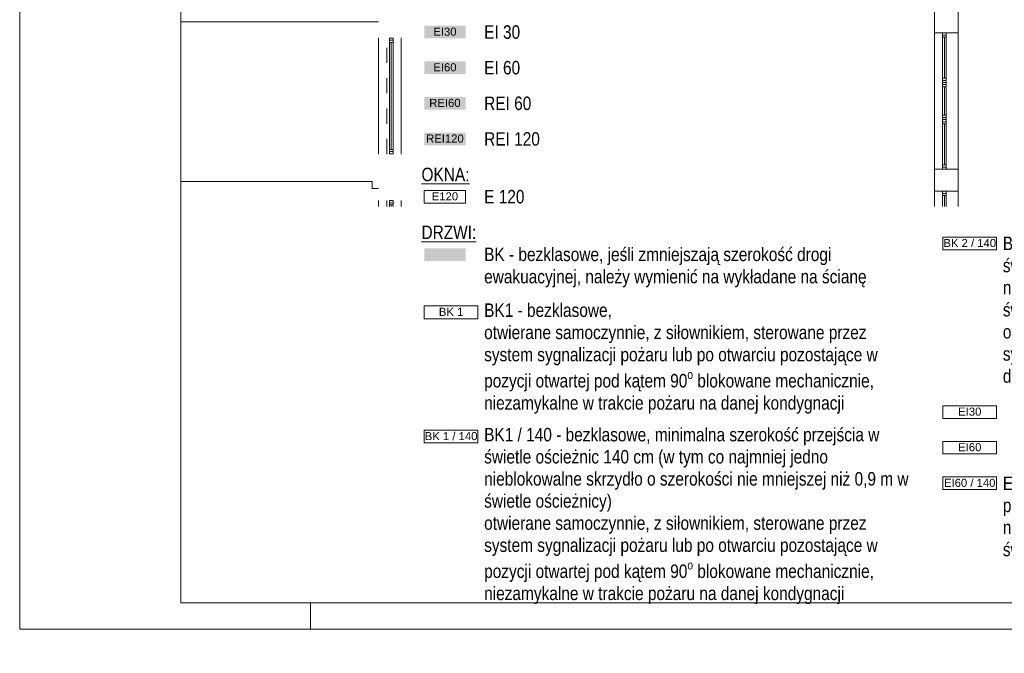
# Paper-space layout 'AP-03 STREFY POŻAROWE I EWAKUACJA - PIĘTRO 1' of a CAD drawing. Header units: millimetres. Extents: x 0 to 594, y -4 to 450.
# Tile 1 of 17: x 0 to 183, y -4 to 113. Entities that reach past the tile are written whole.
import ezdxf
from ezdxf.xclip import XClip

# ---------------------------------------------------------------- set-up
doc = ezdxf.new("R2010")
doc.units = ezdxf.units.MM
doc.header["$MEASUREMENT"] = 0
doc.header["$XCLIPFRAME"] = 0
doc.linetypes.add('PRZERYWANA', pattern=[5.64444, 2.82222, -2.82222])
for name, color, linetype, lineweight in [('A_Arkusz_Nr_pióra__1', 7, 'Continuous', 20), ('A_niewidoczne_Nr_pióra__1', 7, 'Continuous', 20), ('A_podkład_Nr_pióra__2', 8, 'Continuous', 13), ('A_ppoż proj_Nr_pióra__1', 7, 'Continuous', 20), ('A_ppoż proj_Nr_pióra__3', 30, 'Continuous', 13), ('A_ppoż proj_Nr_pióra__4', 94, 'Continuous', 18), ('A_ppoż proj_Nr_pióra__81', 2, 'Continuous', 5)]:
    doc.layers.add(name, color=color, linetype=linetype, lineweight=lineweight)
doc.layers.add('A_Arkusz_Nr_pióra__237', color=7, linetype='Continuous', lineweight=5, true_color=0x343434)
doc.layers.add('A_ppoż proj_Nr_pióra__70', color=7, linetype='Continuous', lineweight=5, true_color=0x65fe00)
doc.layers.add('A_podrys', color=7, linetype='Continuous')
doc.styles.add('STYL_AUTOMATYCZNY_1', font='arial.ttf')
doc.styles.add('STYL_AUTOMATYCZNY_2', font='ARIALN.TTF')

# ---------------------------------------------------------------- blocks, each defined once
blk = doc.blocks.new('Rysunek_1_1', base_point=(-1569.28, -182.96))
at = {"layer": 'A_podkład_Nr_pióra__2', "color": 8, "linetype": 'Continuous', "lineweight": 13}
for p, q in [((169.83, 133.27), (169.83, 78.52)), ((174.23, 78.52), (174.23, 133.27)), ((29.9, 112.87), (66.63, 112.87)), ((66.63, 109.87), (66.63, 88.27)), ((68.65, 88.32), (68.65, 109.82)), ((68.65, 109.82), (69.33, 109.82)), ((69.33, 109.82), (69.33, 88.32)), ((70.83, 88.27), (70.83, 109.87)), ((169.83, 110.77), (169.83, 85.47)), ((169.83, 110.77), (174.23, 110.77)), ((171.33, 110.77), (171.33, 85.47)), ((171.33, 110.37), (172.01, 110.37)), ((172.01, 109.97), (171.33, 109.97)), ((171.67, 102.37), (171.67, 109.97)), ((172.01, 85.47), (172.01, 110.77)), ((174.23, 85.47), (174.23, 110.77)), ((69.33, 109.42), (68.65, 109.42)), ((68.65, 109.02), (69.33, 109.02)), ((68.99, 89.12), (68.99, 109.02)), ((172.01, 102.37), (171.33, 102.37)), ((171.33, 101.97), (172.01, 101.97)), ((171.33, 101.57), (172.01, 101.57)), ((171.33, 101.17), (172.01, 101.17)), ((172.01, 100.77), (171.33, 100.77)), ((171.67, 100.77), (171.67, 95.47)), ((172.01, 95.47), (171.33, 95.47)), ((171.33, 95.07), (172.01, 95.07)), ((172.01, 94.67), (171.33, 94.67)), ((171.33, 94.27), (172.01, 94.27)), ((172.01, 93.87), (171.33, 93.87)), ((171.67, 86.27), (171.67, 93.87)), ((68.65, 89.12), (69.33, 89.12)), ((69.33, 88.72), (68.65, 88.72)), ((69.33, 88.32), (68.65, 88.32)), ((172.01, 86.27), (171.33, 86.27)), ((169.83, 85.47), (174.23, 85.47)), ((171.33, 85.87), (172.01, 85.87)), ((65.43, 83.17), (29.9, 83.17)), ((65.43, 81.87), (65.43, 83.17)), ((66.63, 81.87), (65.43, 81.87)), ((169.83, 81.37), (169.83, 78.52)), ((169.83, 81.37), (174.23, 81.37)), ((171.33, 81.37), (171.33, 78.52)), ((171.33, 80.97), (172.01, 80.97)), ((172.01, 80.57), (171.33, 80.57)), ((171.67, 78.52), (171.67, 80.57)), ((172.01, 78.52), (172.01, 81.37)), ((174.23, 78.52), (174.23, 81.37)), ((66.63, 79.67), (66.63, 78.52)), ((68.65, 78.52), (68.65, 79.62)), ((68.65, 79.62), (69.33, 79.62)), ((69.33, 79.22), (68.65, 79.22)), ((68.65, 78.82), (69.33, 78.82)), ((68.99, 78.52), (68.99, 78.82)), ((69.33, 79.62), (69.33, 78.52)), ((70.83, 78.52), (70.83, 79.67))]:
    blk.add_line(p, q, dxfattribs=at)
at = {"layer": 'A_podkład_Nr_pióra__2', "color": 8, "linetype": 'PRZERYWANA', "lineweight": 13}
for p, q in [((68.13, 88.27), (68.13, 109.87)), ((68.13, 78.52), (68.13, 79.67))]:
    blk.add_line(p, q, dxfattribs=at)

psp = doc.layouts.new('AP-03 STREFY POŻAROWE I EWAKUACJA - PIĘTRO 1')

# ---------------------------------------------------------------- hatches: boundary and pattern name
at = {"layer": 'A_ppoż proj_Nr_pióra__3', "linetype": 'Continuous', "lineweight": 0, "true_color": 0x3f2000}
psp.add_hatch(color=38, dxfattribs=at).paths.add_polyline_path([(75.09, 89.9), (82.79, 89.9), (82.79, 92.26), (75.09, 92.26)])
at = {"layer": 'A_ppoż proj_Nr_pióra__4', "linetype": 'Continuous', "lineweight": 0, "true_color": 0x002000}
psp.add_hatch(color=98, dxfattribs=at).paths.add_polyline_path([(75.09, 96.52), (82.79, 96.52), (82.79, 98.87), (75.09, 98.87)])
at = {"layer": 'A_ppoż proj_Nr_pióra__70', "linetype": 'Continuous', "lineweight": 0, "true_color": 0x193f00}
psp.add_hatch(color=88, dxfattribs=at).paths.add_polyline_path([(75.09, 103.13), (82.79, 103.13), (82.79, 105.49), (75.09, 105.49)])
at = {"layer": 'A_ppoż proj_Nr_pióra__81', "linetype": 'Continuous', "lineweight": 0, "true_color": 0x3f3f00}
for points in [[(75.09, 109.75), (82.79, 109.75), (82.79, 112.11), (75.09, 112.11)], [(75.09, 68.43), (82.79, 68.43), (82.79, 70.78), (75.09, 70.78)]]:
    psp.add_hatch(color=48, dxfattribs=at).paths.add_polyline_path(points)

# ---------------------------------------------------------------- linework, layer by layer
at = {"layer": 'A_Arkusz_Nr_pióra__1', "color": 7, "linetype": 'Continuous', "lineweight": 20}
for p in [(29.9, 445.1), (589.1, 4.9)]:
    psp.add_line(p, (29.9, 4.9), dxfattribs=at)
at = {"layer": 'A_Arkusz_Nr_pióra__1', "color": 7, "linetype": 'Continuous', "lineweight": 20, "flags": 128}
psp.add_lwpolyline([(0, 450), (594, 450), (594, 0), (0, 0)], close=True, dxfattribs=at)
at = {"layer": 'A_Arkusz_Nr_pióra__237', "color": 250, "linetype": 'Continuous', "lineweight": 5, "true_color": 0x343434}
psp.add_line((54, 0), (54, 4.9), dxfattribs=at)
at = {"layer": 'A_ppoż proj_Nr_pióra__1', "color": 7, "linetype": 'Continuous', "lineweight": 20, "flags": 128}
for points in [[(75.09, 81.52), (82.79, 81.52), (82.79, 79.16), (75.09, 79.16)], [(171.38, 72.84), (181.36, 72.84), (181.36, 70.49), (171.38, 70.49)], [(75.09, 60.05), (85.08, 60.05), (85.08, 57.69), (75.09, 57.69)], [(171.38, 41.52), (181.36, 41.52), (181.36, 39.16), (171.38, 39.16)], [(75.09, 36.96), (85.08, 36.96), (85.08, 34.6), (75.09, 34.6)], [(171.38, 34.9), (181.36, 34.9), (181.36, 32.55), (171.38, 32.55)], [(171.38, 28.28), (181.36, 28.28), (181.36, 25.93), (171.38, 25.93)]]:
    psp.add_lwpolyline(points, close=True, dxfattribs=at)

# ---------------------------------------------------------------- block references
at = {"layer": 'A_podrys', "color": 37, "linetype": 'Continuous', "lineweight": 5, "true_color": 0x656532}
ref = psp.add_blockref('Rysunek_1_1', (-1569.28, -182.96), dxfattribs=at)
XClip(ref).set_block_clipping_path([(29.90003743, 445.1000023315), (29.90003743, 78.515858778), (489.0999984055, 78.515858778), (489.0999984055, 116.1350020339), (589.0453074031, 116.1350020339), (589.0453074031, 445.1000023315)])

# ---------------------------------------------------------------- texts
at = {"layer": 'A_niewidoczne_Nr_pióra__1', "color": 7, "linetype": 'Continuous', "lineweight": 20, "char_height": 2.5, "attachment_point": 4, "style": 'STYL_AUTOMATYCZNY_2'}
for s, insert in [('\\A1;{\\pql;\\fArial Narrow|b0|i0|c238|p0;\\W1.000000;EI 30}', (86.22, 110.93)), ('\\A1;{\\pql;\\fArial Narrow|b0|i0|c238|p0;\\W1.000000;EI 60}', (86.22, 104.31)), ('\\A1;{\\pql;\\fArial Narrow|b0|i0|c238|p0;\\W1.000000;REI 60}', (86.22, 97.69)), ('\\A1;{\\pql;\\fArial Narrow|b0|i0|c238|p0;\\W1.000000;REI 120}', (86.22, 91.07)), ('\\A1;{\\pql;\\fArial Narrow|b0|i0|c238|p0;\\L\\W1.000000;\\LOKNA:}', (74.59, 84.47)), ('\\A1;{\\pql;\\fArial Narrow|b0|i0|c238|p0;\\W1.000000;E 120}', (86.22, 80.34)), ('\\A1;{\\pql;\\fArial Narrow|b0|i0|c238|p0;\\L\\W1.000000;\\LDRZWI:}', (74.59, 73.74))]:
    psp.add_mtext(s, dxfattribs=dict(at, insert=insert))
at = {"layer": 'A_niewidoczne_Nr_pióra__1', "color": 7, "linetype": 'Continuous', "lineweight": 20, "char_height": 2.5, "width": 79.714, "attachment_point": 4, "style": 'STYL_AUTOMATYCZNY_2'}
for s, insert, line_spacing_factor in [('\\A1;{\\pql;\\fArial Narrow|b0|i0|c238|p0;\\W1.000000;BK2 / 140 - bezklasowe, minimalna szerokość przejścia w świetle ościeżnic 140 cm (w tym co najmniej jedno nieblokowalne skrzydło o szerokości nie mniejszej niż 0,9 m w świetle ościeżnicy)\\P\\pql;\\fArial Narrow|b0|i0|c238|p0;\\W1.000000;otwierane samoczynnie, z siłownikiem, sterowane przez system sygnalizacji pożaru, niezamykalne w trakcie pożaru na danej kondygnacji}', (182.51, 58.98), 0.985728), ('\\A1;{\\pql;\\fArial Narrow|b0|i0|c238|p0;\\W1.000000;BK - bezklasowe, jeśli zmniejszają szerokość drogi ewakuacyjnej, należy wymienić na wykładane na ścianę}', (86.22, 67.2), 0.992932), ('\\A1;{\\pql;\\fArial Narrow|b0|i0|c238|p0;\\W1.000000;BK1 - bezklasowe,\\P\\pql;\\fArial Narrow|b0|i0|c238|p0;\\W1.000000;otwierane samoczynnie, z siłownikiem, sterowane przez system sygnalizacji pożaru lub po otwarciu pozostające w pozycji otwartej pod kątem 90\\fArial Narrow|b0|i0|c238|p0;\\W1.000000;\\A1{\\H.66x;\\So^  ;}\\fArial Narrow|b0|i0|c238|p0;\\W1.000000; blokowane mechanicznie, niezamykalne w trakcie pożaru na danej kondygnacji}', (86.22, 50.28), 0.989796), ('\\A1;{\\pql;\\fArial Narrow|b0|i0|c238|p0;\\W1.000000;BK1 / 140 - bezklasowe, minimalna szerokość przejścia w świetle ościeżnic 140 cm (w tym co najmniej jedno nieblokowalne skrzydło o szerokości nie mniejszej niż 0,9 m w świetle ościeżnicy)\\P\\pql;\\fArial Narrow|b0|i0|c238|p0;\\W1.000000;otwierane samoczynnie, z siłownikiem, sterowane przez system sygnalizacji pożaru lub po otwarciu pozostające w pozycji otwartej pod kątem 90\\fArial Narrow|b0|i0|c238|p0;\\W1.000000;\\A1{\\H.66x;\\So^  ;}\\fArial Narrow|b0|i0|c238|p0;\\W1.000000; blokowane mechanicznie, niezamykalne w trakcie pożaru na danej kondygnacji}', (86.22, 21.03), 0.985747), ('\\A1;{\\pql;\\fArial Narrow|b0|i0|c238|p0;\\W1.000000;EI 60, wyposażone w samozamykacz, minimalna szerokość przejścia w świetle ościeżnic 140 cm (w tym co najmniej jedno nieblokowalne skrzydło o szerokości nie mniejszej niż 0,9 m w świetle ościeżnicy)}', (182.51, 20.58), 0.983094)]:
    psp.add_mtext(s, dxfattribs=dict(at, insert=insert, line_spacing_factor=line_spacing_factor))
at = {"layer": 'A_ppoż proj_Nr_pióra__1', "color": 7, "linetype": 'Continuous', "lineweight": 20, "char_height": 1.5, "attachment_point": 5, "style": 'STYL_AUTOMATYCZNY_1'}
for s, insert in [('\\A1;{\\pqc;\\fArial|b0|i0|c238|p0;\\W1.000000;EI30}', (78.94, 111)), ('\\A1;{\\pqc;\\fArial|b0|i0|c238|p0;\\W1.000000;EI60}', (78.94, 104.39)), ('\\A1;{\\pqc;\\fArial|b0|i0|c238|p0;\\W1.000000;REI60}', (78.94, 97.77)), ('\\A1;{\\pqc;\\fArial|b0|i0|c238|p0;\\W1.000000;REI120}', (78.94, 91.15)), ('\\A1;{\\pqc;\\fArial|b0|i0|c238|p0;\\W1.000000;E120}', (78.94, 80.41)), ('\\A1;{\\pqc;\\fArial|b0|i0|c238|p0;\\W1.000000;BK 2 / 140}', (176.37, 71.74)), ('\\A1;{\\pqc;\\fArial|b0|i0|c238|p0;\\W1.000000;BK 1}', (80.09, 58.96)), ('\\A1;{\\pqc;\\fArial|b0|i0|c238|p0;\\W1.000000;EI30}', (176.37, 40.41)), ('\\A1;{\\pqc;\\fArial|b0|i0|c238|p0;\\W1.000000;BK 1 / 140}', (80.09, 35.86)), ('\\A1;{\\pqc;\\fArial|b0|i0|c238|p0;\\W1.000000;EI60}', (176.37, 33.8)), ('\\A1;{\\pqc;\\fArial|b0|i0|c238|p0;\\W1.000000;EI60 / 140}', (176.37, 27.18))]:
    psp.add_mtext(s, dxfattribs=dict(at, insert=insert))

doc.saveas('drawing.dxf')
